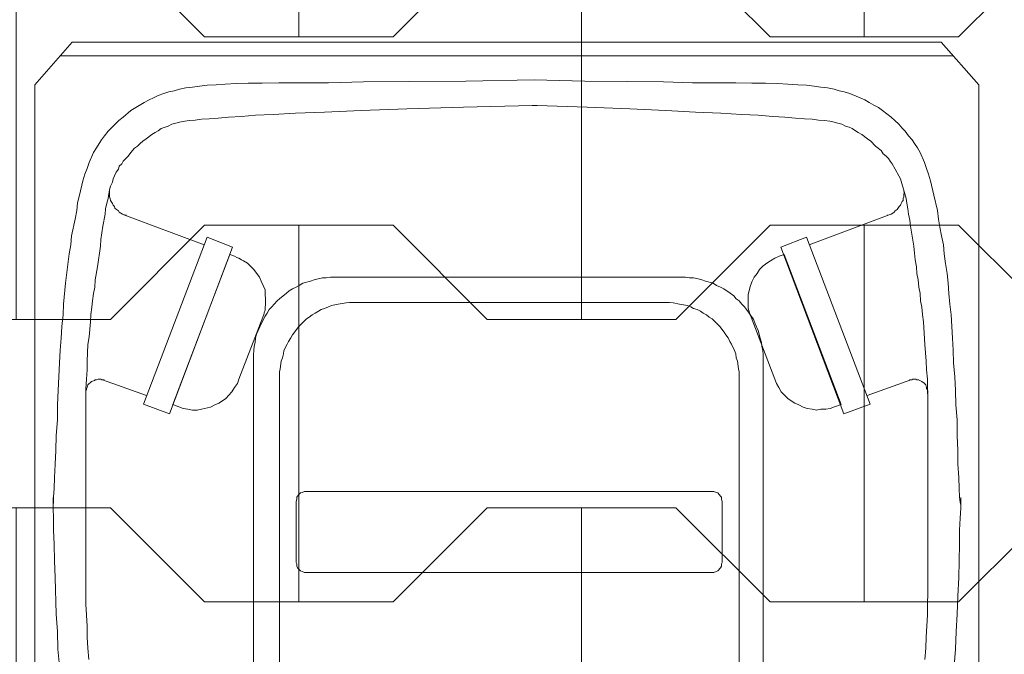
# Model space of a CAD drawing. Header units: inches. Extents: x 1156 to 71303, y -52654 to 51.
# Tile 75 of 151: x 60632 to 60685, y -43960 to -43926. Entities that reach past the tile are written whole.
import ezdxf

# ---------------------------------------------------------------- set-up
doc = ezdxf.new("R2010")
doc.units = ezdxf.units.IN
doc.header["$MEASUREMENT"] = 0
doc.layers.get('0').update_dxf_attribs({"lineweight": 0})
for name, color, linetype, lineweight in [('p--kosz śmietnik', 252, 'Continuous', 0), ('p--szraf trawa', 104, 'Continuous', 0), ('p--szraf-podjazd', 251, 'Continuous', 0)]:
    doc.layers.add(name, color=color, linetype=linetype, lineweight=lineweight)

# ---------------------------------------------------------------- blocks, each defined once
blk = doc.blocks.new('kosz120L-rzut')
at = {"linetype": 'Continuous'}
for points in [[(-23.616, 2.275), (-23.616, 37.426)], [(26.482, 2.275), (26.482, 37.426)], [(-12.172, 16.836), (-12.172, 35.196)], [(14.879, 35.196), (14.879, 16.836)], [(-10.898, 17.723), (-10.898, 34.263)], [(13.491, 34.263), (13.491, 17.723)], [(-22.364, 32.238), (-22.296, 33.126)], [(25.254, 32.238), (25.163, 33.126)], [(-20.795, 32.193), (-20.749, 32.785)], [(23.661, 32.193), (23.616, 32.785)], [(-22.41, 31.306), (-22.364, 32.238)], [(-20.817, 31.601), (-20.795, 32.193)], [(23.707, 31.601), (23.661, 32.193)], [(25.277, 31.306), (25.254, 32.238)], [(-20.886, 30.418), (-20.817, 31.601)], [(23.707, 31.01), (23.707, 31.601)], [(-22.455, 30.373), (-22.41, 31.306)], [(23.775, 29.85), (23.707, 31.01)], [(25.345, 30.373), (25.277, 31.306)], [(-22.501, 29.417), (-22.455, 30.373)], [(-20.886, 29.85), (-20.886, 30.418)], [(25.39, 28.439), (25.345, 30.373)], [(-20.908, 29.258), (-20.886, 29.85)], [(23.775, 18.428), (23.775, 29.85)], [(-22.546, 28.439), (-22.501, 29.417)], [(-20.908, 18.952), (-20.908, 29.258)], [(-22.569, 27.552), (-22.546, 28.439)], [(25.436, 27.552), (25.39, 28.439)], [(-9.988, 27.643), (-9.965, 27.711)], [(-9.965, 27.825), (-9.897, 27.916)], [(-9.965, 27.711), (-9.965, 27.825)], [(-9.897, 27.916), (-9.76, 28.075)], [(-9.76, 28.075), (-9.669, 28.121)], [(-9.669, 28.121), (-9.556, 28.166)], [(-9.556, 28.166), (-9.442, 28.166)], [(-9.442, 28.166), (12.172, 28.166)], [(12.172, 28.166), (12.286, 28.121)], [(12.286, 28.121), (12.377, 28.075)], [(12.377, 28.075), (12.536, 27.916)], [(12.536, 27.916), (12.581, 27.825)], [(12.581, 27.825), (12.581, 27.711)], [(12.581, 27.711), (12.604, 27.643)], [(-22.592, 26.664), (-22.569, 27.552)], [(-9.988, 24.389), (-9.988, 27.643)], [(12.604, 27.643), (12.604, 24.389)], [(25.459, 26.664), (25.436, 27.552)], [(-22.592, 25.914), (-22.592, 26.664)], [(25.481, 25.914), (25.459, 26.664)], [(-22.615, 25.277), (-22.592, 25.914)], [(25.481, 25.277), (25.481, 25.914)], [(-22.66, 24.753), (-22.615, 25.277)], [(25.504, 24.753), (25.481, 25.277)], [(-22.66, 24.185), (-22.66, 24.753)], [(-22.615, 24.458), (-22.66, 24.594)], [(-22.66, 24.594), (-22.66, 24.185)], [(25.481, 24.458), (25.504, 24.594)], [(25.504, 24.185), (25.504, 24.753)], [(25.504, 24.594), (25.504, 24.185)], [(-22.592, 24.162), (-22.615, 24.458)], [(-22.569, 23.707), (-22.592, 24.162)], [(-9.965, 24.276), (-9.988, 24.389)], [(-9.965, 24.162), (-9.965, 24.276)], [(-9.897, 24.116), (-9.965, 24.162)], [(-9.829, 24.025), (-9.897, 24.116)], [(12.536, 24.116), (12.468, 24.025)], [(12.581, 24.162), (12.536, 24.116)], [(12.604, 24.389), (12.581, 24.276)], [(12.581, 24.276), (12.581, 24.162)], [(25.459, 23.707), (25.481, 24.162)], [(25.481, 24.162), (25.481, 24.458)], [(-22.546, 23.115), (-22.569, 23.707)], [(-9.76, 23.934), (-9.829, 24.025)], [(-9.669, 23.912), (-9.76, 23.934)], [(-9.556, 23.866), (-9.669, 23.912)], [(12.172, 23.866), (-9.556, 23.866)], [(12.286, 23.912), (12.172, 23.866)], [(12.377, 23.934), (12.286, 23.912)], [(12.468, 24.025), (12.377, 23.934)], [(25.436, 23.115), (25.459, 23.707)], [(-22.501, 22.41), (-22.546, 23.115)], [(25.39, 22.41), (25.436, 23.115)], [(-22.501, 21.682), (-22.501, 22.41)], [(25.368, 21.682), (25.39, 22.41)], [(-22.455, 20.886), (-22.501, 21.682)], [(25.345, 20.886), (25.368, 21.682)], [(-22.455, 20.067), (-22.455, 20.886)], [(25.277, 20.067), (25.345, 20.886)], [(-22.387, 19.27), (-22.455, 20.067)], [(25.277, 19.27), (25.277, 20.067)], [(-16.449, 19.748), (-17.837, 19.225)], [(-13.105, 10.898), (-16.449, 19.748)], [(-16.313, 19.248), (-15.949, 19.361)], [(-15.949, 19.361), (-15.721, 19.452)], [(-15.949, 19.361), (-15.949, 19.361)], [(-15.721, 19.452), (-15.494, 19.498)], [(-15.494, 19.498), (-15.221, 19.498)], [(-15.221, 19.498), (-14.993, 19.543)], [(-14.993, 19.543), (-14.766, 19.498)], [(-14.766, 19.498), (-14.493, 19.452)], [(-14.493, 19.452), (-14.288, 19.384)], [(-14.288, 19.384), (-14.06, 19.27)], [(15.994, 10.898), (19.339, 19.748)], [(17.154, 19.384), (16.927, 19.27)], [(17.632, 19.498), (17.154, 19.384)], [(17.86, 19.543), (17.632, 19.498)], [(18.11, 19.543), (17.86, 19.543)], [(18.36, 19.498), (18.11, 19.543)], [(18.611, 19.452), (18.36, 19.498)], [(18.838, 19.361), (18.611, 19.452)], [(19.157, 19.248), (18.838, 19.361)], [(18.838, 19.361), (18.838, 19.361)], [(19.339, 19.748), (20.704, 19.225)], [(-22.364, 18.497), (-22.387, 19.27)], [(-20.886, 18.428), (-20.908, 18.952)], [(-17.837, 19.225), (-14.47, 10.352)], [(-13.287, 11.285), (-16.313, 19.248)], [(-14.06, 19.27), (-13.855, 19.179)], [(-13.855, 19.179), (-13.651, 19.043)], [(-13.651, 19.043), (-13.469, 18.929)], [(-13.469, 18.929), (-13.127, 18.565)], [(16.131, 11.285), (19.157, 19.248)], [(16.335, 18.929), (16.176, 18.747)], [(16.517, 19.043), (16.335, 18.929)], [(16.722, 19.179), (16.517, 19.043)], [(16.927, 19.27), (16.722, 19.179)], [(20.704, 19.225), (17.336, 10.352)], [(25.231, 18.497), (25.277, 19.27)], [(-22.342, 17.769), (-22.364, 18.497)], [(-20.908, 18.656), (-20.908, 18.542)], [(-20.908, 18.656), (-20.908, 18.542)], [(-20.908, 18.542), (-20.886, 18.451)], [(-20.908, 18.542), (-20.886, 18.451)], [(-20.886, 18.451), (-20.84, 18.406)], [(-20.886, 18.451), (-20.84, 18.406)], [(-20.886, 17.905), (-20.886, 18.428)], [(-20.84, 18.406), (-20.84, 18.337)], [(-20.84, 18.406), (-20.84, 18.337)], [(-20.84, 18.337), (-20.795, 18.201)], [(-20.84, 18.337), (-20.795, 18.201)], [(-17.678, 18.77), (-19.998, 17.928)], [(-13.127, 18.565), (-12.991, 18.337)], [(-12.991, 18.337), (-12.877, 18.133)], [(15.88, 18.337), (15.721, 18.133)], [(16.017, 18.565), (15.88, 18.337)], [(16.176, 18.747), (16.017, 18.565)], [(20.544, 18.77), (22.888, 17.928)], [(23.661, 18.201), (23.707, 18.337)], [(23.661, 18.201), (23.707, 18.337)], [(23.707, 18.337), (23.73, 18.406)], [(23.707, 18.337), (23.73, 18.406)], [(23.73, 18.451), (23.775, 18.542)], [(23.73, 18.451), (23.775, 18.542)], [(23.73, 18.406), (23.73, 18.451)], [(23.73, 18.406), (23.73, 18.451)], [(23.73, 17.905), (23.775, 18.428)], [(23.775, 18.542), (23.775, 18.656)], [(23.775, 18.542), (23.775, 18.656)], [(25.163, 17.041), (25.231, 18.497)], [(-22.273, 17.041), (-22.342, 17.769)], [(-20.84, 17.405), (-20.886, 17.905)], [(-20.795, 18.201), (-20.704, 18.11)], [(-20.795, 18.201), (-20.704, 18.11)], [(-20.704, 18.11), (-20.59, 18.019)], [(-20.704, 18.11), (-20.59, 18.019)], [(-20.59, 18.019), (-20.408, 17.928)], [(-20.59, 18.019), (-20.408, 17.928)], [(-20.408, 17.928), (-20.317, 17.928)], [(-20.408, 17.928), (-20.317, 17.928)], [(-20.317, 17.928), (-20.271, 17.905)], [(-20.317, 17.928), (-20.271, 17.905)], [(-20.271, 17.905), (-20.089, 17.905)], [(-20.271, 17.905), (-20.089, 17.905)], [(-20.089, 17.905), (-20.067, 17.928)], [(-20.089, 17.905), (-20.067, 17.928)], [(-20.067, 17.928), (-19.953, 17.928)], [(-20.067, 17.928), (-19.953, 17.928)], [(-19.953, 17.928), (-19.907, 17.973)], [(-19.953, 17.928), (-19.907, 17.973)], [(-12.877, 18.133), (-12.786, 17.905)], [(-12.786, 17.905), (-12.786, 17.905)], [(-12.786, 17.905), (-11.535, 14.606)], [(15.653, 17.905), (14.379, 14.606)], [(15.653, 17.905), (15.63, 17.905)], [(15.721, 18.133), (15.653, 17.905)], [(22.774, 17.973), (22.797, 17.928)], [(22.774, 17.973), (22.797, 17.928)], [(22.797, 17.928), (22.933, 17.928)], [(22.797, 17.928), (22.933, 17.928)], [(22.933, 17.928), (22.956, 17.905)], [(22.933, 17.928), (22.956, 17.905)], [(22.956, 17.905), (23.115, 17.905)], [(22.956, 17.905), (23.115, 17.905)], [(23.115, 17.905), (23.206, 17.928)], [(23.115, 17.905), (23.206, 17.928)], [(23.206, 17.928), (23.275, 17.928)], [(23.206, 17.928), (23.275, 17.928)], [(23.275, 17.928), (23.32, 17.973)], [(23.275, 17.928), (23.32, 17.973)], [(23.32, 17.973), (23.479, 18.019)], [(23.32, 17.973), (23.479, 18.019)], [(23.479, 18.019), (23.661, 18.201)], [(23.479, 18.019), (23.661, 18.201)], [(23.707, 17.405), (23.73, 17.905)], [(-20.817, 16.95), (-20.84, 17.405)], [(-10.898, 17.723), (-10.898, 17.518)], [(-10.898, 17.723), (-10.898, 17.518)], [(-10.898, 17.518), (-10.852, 17.359)], [(-10.898, 17.518), (-10.852, 17.359)], [(-10.852, 17.359), (-10.807, 16.95)], [(-10.852, 17.359), (-10.807, 16.95)], [(13.4, 16.95), (13.469, 17.359)], [(13.4, 16.95), (13.469, 17.359)], [(13.469, 17.359), (13.491, 17.518)], [(13.469, 17.359), (13.491, 17.518)], [(13.491, 17.518), (13.491, 17.723)], [(13.491, 17.518), (13.491, 17.723)], [(23.707, 16.95), (23.707, 17.405)], [(-22.251, 16.358), (-22.273, 17.041)], [(-20.749, 16.062), (-20.817, 16.95)], [(-12.172, 16.836), (-12.172, 16.586)], [(-12.172, 16.836), (-12.172, 16.586)], [(-10.807, 16.95), (-10.739, 16.768)], [(-10.807, 16.95), (-10.739, 16.768)], [(-10.739, 16.768), (-10.716, 16.563)], [(-10.739, 16.768), (-10.716, 16.563)], [(13.287, 16.563), (13.332, 16.768)], [(13.287, 16.563), (13.332, 16.768)], [(13.332, 16.768), (13.4, 16.95)], [(13.332, 16.768), (13.4, 16.95)], [(14.879, 16.586), (14.879, 16.836)], [(14.879, 16.586), (14.879, 16.836)], [(23.661, 16.062), (23.707, 16.95)], [(25.14, 16.358), (25.163, 17.041)], [(-22.205, 15.721), (-22.251, 16.358)], [(-12.172, 16.586), (-12.149, 16.381)], [(-12.172, 16.586), (-12.149, 16.381)], [(-12.149, 16.381), (-12.104, 16.153)], [(-12.149, 16.381), (-12.104, 16.153)], [(-10.716, 16.563), (-10.648, 16.381)], [(-10.716, 16.563), (-10.648, 16.381)], [(-10.648, 16.381), (-10.488, 16.04)], [(-10.648, 16.381), (-10.488, 16.04)], [(13.082, 16.04), (13.264, 16.381)], [(13.082, 16.04), (13.264, 16.381)], [(13.264, 16.381), (13.287, 16.563)], [(13.264, 16.381), (13.287, 16.563)], [(14.834, 16.153), (14.857, 16.381)], [(14.834, 16.153), (14.857, 16.381)], [(14.857, 16.381), (14.879, 16.586)], [(14.857, 16.381), (14.879, 16.586)], [(25.072, 15.721), (25.14, 16.358)], [(-22.182, 15.107), (-22.205, 15.721)], [(-20.681, 14.857), (-20.749, 16.062)], [(-12.104, 16.153), (-12.081, 15.949)], [(-12.104, 16.153), (-12.081, 15.949)], [(-12.081, 15.949), (-12.013, 15.721)], [(-12.081, 15.949), (-12.013, 15.721)], [(-12.013, 15.721), (-11.899, 15.312)], [(-12.013, 15.721), (-11.899, 15.312)], [(-10.488, 16.04), (-10.397, 15.903)], [(-10.488, 16.04), (-10.397, 15.903)], [(-10.397, 15.903), (-10.306, 15.698)], [(-10.397, 15.903), (-10.306, 15.698)], [(-10.306, 15.698), (-10.193, 15.539)], [(-10.306, 15.698), (-10.193, 15.539)], [(12.809, 15.539), (12.9, 15.698)], [(12.809, 15.539), (12.9, 15.698)], [(12.9, 15.698), (13.014, 15.903)], [(12.9, 15.698), (13.014, 15.903)], [(13.014, 15.903), (13.082, 16.04)], [(13.014, 15.903), (13.082, 16.04)], [(14.72, 15.516), (14.766, 15.721)], [(14.72, 15.516), (14.766, 15.721)], [(14.766, 15.721), (14.788, 15.949)], [(14.766, 15.721), (14.788, 15.949)], [(14.788, 15.949), (14.834, 16.153)], [(14.788, 15.949), (14.834, 16.153)], [(23.593, 15.653), (23.661, 16.062)], [(25.049, 15.107), (25.072, 15.721)], [(-11.899, 15.312), (-11.74, 14.97)], [(-11.899, 15.312), (-11.74, 14.97)], [(-10.193, 15.539), (-10.102, 15.403)], [(-10.193, 15.539), (-10.102, 15.403)], [(-10.102, 15.403), (-9.874, 15.107)], [(-10.102, 15.403), (-9.874, 15.107)], [(12.468, 15.107), (12.809, 15.539)], [(12.468, 15.107), (12.809, 15.539)], [(14.538, 15.13), (14.629, 15.312)], [(14.538, 15.13), (14.629, 15.312)], [(14.629, 15.312), (14.72, 15.516)], [(14.629, 15.312), (14.72, 15.516)], [(23.525, 14.857), (23.593, 15.653)], [(-22.137, 14.493), (-22.182, 15.107)], [(-20.613, 14.47), (-20.681, 14.857)], [(-11.74, 14.97), (-11.649, 14.72)], [(-11.74, 14.97), (-11.649, 14.72)], [(-11.649, 14.72), (-11.535, 14.561)], [(-11.649, 14.72), (-11.535, 14.561)], [(-9.874, 15.107), (-9.465, 14.697)], [(-9.874, 15.107), (-9.465, 14.697)], [(-9.465, 14.697), (-9.305, 14.606)], [(-9.465, 14.697), (-9.305, 14.606)], [(11.922, 14.606), (12.058, 14.697)], [(11.922, 14.606), (12.058, 14.697)], [(12.058, 14.697), (12.468, 15.107)], [(12.058, 14.697), (12.468, 15.107)], [(14.265, 14.561), (14.47, 14.97)], [(14.265, 14.561), (14.47, 14.97)], [(14.47, 14.97), (14.538, 15.13)], [(14.47, 14.97), (14.538, 15.13)], [(23.502, 14.47), (23.525, 14.857)], [(24.981, 14.493), (25.049, 15.107)], [(-22.069, 13.924), (-22.137, 14.493)], [(-20.59, 14.083), (-20.613, 14.47)], [(-11.535, 14.606), (-11.535, 14.606)], [(-11.535, 14.606), (-11.444, 14.379)], [(-11.535, 14.561), (-11.421, 14.402)], [(-11.535, 14.561), (-11.421, 14.402)], [(-11.444, 14.379), (-11.376, 14.129)], [(-11.421, 14.402), (-11.285, 14.197)], [(-11.421, 14.402), (-11.285, 14.197)], [(-11.376, 14.129), (-11.376, 13.4)], [(-11.285, 14.197), (-11.171, 14.06)], [(-11.285, 14.197), (-11.171, 14.06)], [(-9.305, 14.606), (-9.169, 14.493)], [(-9.305, 14.606), (-9.169, 14.493)], [(-9.169, 14.493), (-8.987, 14.402)], [(-9.169, 14.493), (-8.987, 14.402)], [(-8.987, 14.402), (-8.85, 14.288)], [(-8.987, 14.402), (-8.85, 14.288)], [(-8.85, 14.288), (-8.668, 14.197)], [(-8.85, 14.288), (-8.668, 14.197)], [(-8.668, 14.197), (-8.463, 14.151)], [(-8.668, 14.197), (-8.463, 14.151)], [(-8.463, 14.151), (-8.327, 14.06)], [(-8.463, 14.151), (-8.327, 14.06)], [(10.898, 14.06), (11.103, 14.151)], [(10.898, 14.06), (11.103, 14.151)], [(11.103, 14.151), (11.285, 14.197)], [(11.103, 14.151), (11.285, 14.197)], [(11.285, 14.197), (11.421, 14.288)], [(11.285, 14.197), (11.421, 14.288)], [(11.421, 14.288), (11.603, 14.402)], [(11.421, 14.288), (11.603, 14.402)], [(11.603, 14.402), (11.762, 14.493)], [(11.603, 14.402), (11.762, 14.493)], [(11.762, 14.493), (11.922, 14.606)], [(11.762, 14.493), (11.922, 14.606)], [(13.901, 14.06), (14.038, 14.197)], [(13.901, 14.06), (14.038, 14.197)], [(14.038, 14.197), (14.151, 14.402)], [(14.038, 14.197), (14.151, 14.402)], [(14.151, 14.402), (14.265, 14.561)], [(14.151, 14.402), (14.265, 14.561)], [(14.265, 14.151), (14.242, 13.878)], [(14.311, 14.379), (14.265, 14.242)], [(14.265, 14.242), (14.265, 14.151)], [(14.333, 14.493), (14.311, 14.379)], [(14.379, 14.606), (14.333, 14.493)], [(14.379, 14.606), (14.379, 14.606)], [(23.457, 14.083), (23.502, 14.47)], [(24.958, 13.924), (24.981, 14.493)], [(-22.023, 13.355), (-22.069, 13.924)], [(-20.522, 13.742), (-20.59, 14.083)], [(-20.499, 13.355), (-20.522, 13.742)], [(-11.171, 14.06), (-11.034, 13.924)], [(-11.171, 14.06), (-11.034, 13.924)], [(-11.034, 13.924), (-10.898, 13.742)], [(-11.034, 13.924), (-10.898, 13.742)], [(-10.898, 13.742), (-10.739, 13.628)], [(-10.898, 13.742), (-10.739, 13.628)], [(-10.739, 13.628), (-10.602, 13.469)], [(-10.739, 13.628), (-10.602, 13.469)], [(-8.327, 14.06), (-8.145, 13.992)], [(-8.327, 14.06), (-8.145, 13.992)], [(-8.145, 13.992), (-7.94, 13.947)], [(-8.145, 13.992), (-7.94, 13.947)], [(-7.94, 13.947), (-7.735, 13.924)], [(-7.94, 13.947), (-7.735, 13.924)], [(-7.735, 13.924), (-7.394, 13.855)], [(-7.735, 13.924), (-7.394, 13.855)], [(-7.394, 13.855), (-7.189, 13.833)], [(-7.394, 13.855), (-7.189, 13.833)], [(-7.189, 13.833), (-6.985, 13.833)], [(-7.189, 13.833), (-6.985, 13.833)], [(9.578, 13.833), (-6.985, 13.833)], [(9.578, 13.833), (9.783, 13.833)], [(9.578, 13.833), (9.783, 13.833)], [(9.783, 13.833), (9.965, 13.855)], [(9.783, 13.833), (9.965, 13.855)], [(9.965, 13.855), (10.375, 13.924)], [(9.965, 13.855), (10.375, 13.924)], [(10.375, 13.924), (10.557, 13.947)], [(10.375, 13.924), (10.557, 13.947)], [(10.557, 13.947), (10.739, 13.992)], [(10.557, 13.947), (10.739, 13.992)], [(10.739, 13.992), (10.898, 14.06)], [(10.739, 13.992), (10.898, 14.06)], [(13.127, 13.332), (13.491, 13.628)], [(13.127, 13.332), (13.491, 13.628)], [(13.491, 13.628), (13.628, 13.742)], [(13.491, 13.628), (13.628, 13.742)], [(13.628, 13.742), (13.787, 13.924)], [(13.628, 13.742), (13.787, 13.924)], [(13.787, 13.924), (13.901, 14.06)], [(13.787, 13.924), (13.901, 14.06)], [(14.242, 13.878), (14.242, 13.628)], [(14.242, 13.628), (14.265, 13.4)], [(23.366, 13.355), (23.411, 13.742)], [(23.411, 13.742), (23.457, 14.083)], [(24.844, 12.809), (24.958, 13.924)], [(-21.978, 12.809), (-22.023, 13.355)], [(-20.431, 13.014), (-20.499, 13.355)], [(-11.376, 13.4), (-11.489, 12.923)], [(-10.602, 13.469), (-10.42, 13.332)], [(-10.602, 13.469), (-10.42, 13.332)], [(-10.42, 13.332), (-10.079, 13.105)], [(-10.42, 13.332), (-10.079, 13.105)], [(-10.079, 13.105), (-9.897, 13.014)], [(-10.079, 13.105), (-9.897, 13.014)], [(12.604, 13.014), (12.809, 13.105)], [(12.604, 13.014), (12.809, 13.105)], [(12.809, 13.105), (12.991, 13.218)], [(12.809, 13.105), (12.991, 13.218)], [(12.991, 13.218), (13.127, 13.332)], [(12.991, 13.218), (13.127, 13.332)], [(14.265, 13.4), (14.265, 13.15)], [(14.265, 13.15), (14.356, 12.923)], [(23.297, 13.014), (23.366, 13.355)], [(-21.932, 12.286), (-21.978, 12.809)], [(-20.385, 12.627), (-20.431, 13.014)], [(-20.317, 12.286), (-20.385, 12.627)], [(-11.58, 12.695), (-11.694, 12.49)], [(-11.489, 12.923), (-11.58, 12.695)], [(-9.897, 13.014), (-9.692, 12.923)], [(-9.897, 13.014), (-9.692, 12.923)], [(-9.692, 12.923), (-9.51, 12.809)], [(-9.692, 12.923), (-9.51, 12.809)], [(-9.51, 12.809), (-9.1, 12.695)], [(-9.51, 12.809), (-9.1, 12.695)], [(-9.1, 12.695), (-8.918, 12.627)], [(-9.1, 12.695), (-8.918, 12.627)], [(-8.918, 12.627), (-8.714, 12.581)], [(-8.918, 12.627), (-8.714, 12.581)], [(-8.714, 12.581), (-8.463, 12.513)], [(-8.714, 12.581), (-8.463, 12.513)], [(11.216, 12.513), (11.444, 12.581)], [(11.216, 12.513), (11.444, 12.581)], [(11.444, 12.581), (11.649, 12.627)], [(11.444, 12.581), (11.649, 12.627)], [(11.649, 12.627), (11.853, 12.695)], [(11.649, 12.627), (11.853, 12.695)], [(11.853, 12.695), (12.263, 12.809)], [(11.853, 12.695), (12.263, 12.809)], [(12.263, 12.809), (12.445, 12.923)], [(12.263, 12.809), (12.445, 12.923)], [(12.445, 12.923), (12.604, 13.014)], [(12.445, 12.923), (12.604, 13.014)], [(14.356, 12.923), (14.47, 12.695)], [(14.47, 12.695), (14.561, 12.49)], [(23.161, 11.944), (23.275, 12.627)], [(23.275, 12.627), (23.297, 13.014)], [(24.662, 11.239), (24.844, 12.809)], [(-21.841, 11.762), (-21.932, 12.286)], [(-20.294, 11.944), (-20.317, 12.286)], [(-11.967, 12.081), (-12.149, 11.899)], [(-11.853, 12.286), (-11.967, 12.081)], [(-11.694, 12.49), (-11.853, 12.286)], [(-8.463, 12.513), (-8.259, 12.513)], [(-8.463, 12.513), (-8.259, 12.513)], [(-8.259, 12.513), (-8.054, 12.49)], [(-8.259, 12.513), (-8.054, 12.49)], [(-8.054, 12.49), (-7.826, 12.49)], [(-8.054, 12.49), (-7.826, 12.49)], [(10.579, 12.49), (-7.826, 12.49)], [(10.579, 12.49), (10.784, 12.49)], [(10.579, 12.49), (10.784, 12.49)], [(10.784, 12.49), (11.012, 12.513)], [(10.784, 12.49), (11.012, 12.513)], [(11.012, 12.513), (11.216, 12.513)], [(11.012, 12.513), (11.216, 12.513)], [(14.561, 12.49), (14.857, 12.081)], [(14.857, 12.081), (15.198, 11.74)], [(-21.773, 11.239), (-21.841, 11.762)], [(-20.226, 11.558), (-20.294, 11.944)], [(-20.203, 11.216), (-20.226, 11.558)], [(-12.559, 11.626), (-12.786, 11.467)], [(-12.354, 11.74), (-12.559, 11.626)], [(-12.149, 11.899), (-12.354, 11.74)], [(15.198, 11.74), (15.403, 11.626)], [(15.403, 11.626), (15.516, 11.558)], [(15.516, 11.558), (15.653, 11.467)], [(23.047, 11.216), (23.092, 11.558)], [(23.092, 11.558), (23.161, 11.944)], [(-21.727, 10.761), (-21.773, 11.239)], [(-20.158, 10.83), (-20.203, 11.216)], [(-13.014, 11.376), (-13.287, 11.285)], [(-12.786, 11.467), (-13.014, 11.376)], [(-13.014, 11.376), (-13.014, 11.376)], [(15.653, 11.467), (15.767, 11.444)], [(15.767, 11.444), (15.88, 11.376)], [(15.88, 11.376), (16.131, 11.285)], [(15.88, 11.376), (15.88, 11.376)], [(23.001, 10.83), (23.047, 11.216)], [(24.571, 10.761), (24.662, 11.239)], [(-21.636, 10.284), (-21.727, 10.761)], [(-19.976, 9.783), (-20.158, 10.83)], [(-14.606, 10.761), (-18.861, 9.169)], [(-14.47, 10.352), (-13.105, 10.898)], [(17.336, 10.352), (15.994, 10.898)], [(17.496, 10.761), (21.75, 9.169)], [(22.865, 9.783), (22.979, 10.488)], [(22.979, 10.488), (23.001, 10.83)], [(24.526, 10.284), (24.571, 10.761)], [(-21.545, 9.829), (-21.636, 10.284)], [(24.344, 9.396), (24.526, 10.284)], [(-21.477, 9.396), (-21.545, 9.829)], [(-19.953, 9.465), (-19.976, 9.783)], [(-19.885, 9.146), (-19.953, 9.465)], [(22.751, 9.146), (22.865, 9.783)], [(-21.409, 8.941), (-21.477, 9.396)], [(-21.227, 8.122), (-21.409, 8.941)], [(-19.839, 8.85), (-19.885, 9.146)], [(-19.27, 8.896), (-19.384, 8.736)], [(-19.27, 8.896), (-19.384, 8.736)], [(-19.179, 8.964), (-19.27, 8.896)], [(-19.179, 8.964), (-19.27, 8.896)], [(-19.111, 9.032), (-19.179, 8.964)], [(-19.111, 9.032), (-19.179, 8.964)], [(-19.043, 9.078), (-19.111, 9.032)], [(-19.043, 9.078), (-19.111, 9.032)], [(-18.952, 9.146), (-19.043, 9.078)], [(-18.952, 9.146), (-19.043, 9.078)], [(-18.861, 9.169), (-18.952, 9.146)], [(-18.861, 9.169), (-18.952, 9.146)], [(-18.747, 9.191), (-18.861, 9.169)], [(-18.747, 9.191), (-18.861, 9.169)], [(21.727, 9.169), (21.614, 9.191)], [(21.727, 9.169), (21.614, 9.191)], [(21.818, 9.146), (21.727, 9.169)], [(21.818, 9.146), (21.727, 9.169)], [(22, 9.032), (21.818, 9.146)], [(22, 9.032), (21.818, 9.146)], [(22.046, 8.964), (22, 9.032)], [(22.046, 8.964), (22, 9.032)], [(22.137, 8.896), (22.046, 8.964)], [(22.137, 8.896), (22.046, 8.964)], [(22.228, 8.827), (22.137, 8.896)], [(22.228, 8.827), (22.137, 8.896)], [(22.728, 8.85), (22.751, 9.146)], [(24.207, 8.532), (24.253, 8.941)], [(24.253, 8.941), (24.344, 9.396)], [(-19.794, 8.554), (-19.839, 8.85)], [(-19.748, 8.304), (-19.794, 8.554)], [(-19.543, 8.463), (-19.589, 8.418)], [(-19.543, 8.463), (-19.589, 8.418)], [(-19.589, 8.418), (-19.589, 8.304)], [(-19.589, 8.418), (-19.589, 8.304)], [(-19.498, 8.577), (-19.543, 8.463)], [(-19.498, 8.577), (-19.543, 8.463)], [(-19.452, 8.668), (-19.498, 8.577)], [(-19.452, 8.668), (-19.498, 8.577)], [(-19.384, 8.736), (-19.452, 8.668)], [(-19.384, 8.736), (-19.452, 8.668)], [(22.251, 8.736), (22.228, 8.827)], [(22.251, 8.736), (22.228, 8.827)], [(22.319, 8.668), (22.251, 8.736)], [(22.319, 8.668), (22.251, 8.736)], [(22.364, 8.577), (22.319, 8.668)], [(22.364, 8.577), (22.319, 8.668)], [(22.455, 8.418), (22.364, 8.577)], [(22.455, 8.418), (22.364, 8.577)], [(22.478, 8.304), (22.455, 8.418)], [(22.478, 8.304), (22.455, 8.418)], [(22.592, 8.304), (22.66, 8.554)], [(22.66, 8.554), (22.728, 8.85)], [(24.116, 8.122), (24.207, 8.532)], [(-21.045, 7.371), (-21.227, 8.122)], [(-19.68, 8.054), (-19.748, 8.304)], [(-19.452, 7.258), (-19.68, 8.054)], [(-19.634, 8.099), (-19.657, 7.986)], [(-19.634, 8.099), (-19.657, 7.986)], [(-19.657, 7.986), (-19.657, 7.94)], [(-19.657, 7.986), (-19.657, 7.94)], [(-19.657, 7.94), (-19.634, 7.917)], [(-19.657, 7.94), (-19.634, 7.917)], [(-19.589, 8.304), (-19.634, 8.213)], [(-19.589, 8.304), (-19.634, 8.213)], [(-19.634, 8.213), (-19.634, 8.099)], [(-19.634, 8.213), (-19.634, 8.099)], [(-19.634, 7.917), (-19.634, 7.849)], [(-19.634, 7.917), (-19.634, 7.849)], [(22.455, 7.644), (22.524, 7.849)], [(22.524, 8.213), (22.478, 8.304)], [(22.524, 8.213), (22.478, 8.304)], [(22.524, 7.849), (22.524, 8.213)], [(22.524, 7.849), (22.524, 8.213)], [(22.524, 7.849), (22.546, 8.054)], [(22.546, 8.054), (22.592, 8.304)], [(23.934, 7.371), (24.116, 8.122)], [(-20.931, 7.007), (-21.045, 7.371)], [(22.319, 7.258), (22.364, 7.44)], [(22.364, 7.44), (22.455, 7.644)], [(23.821, 7.007), (23.934, 7.371)], [(-20.84, 6.712), (-20.931, 7.007)], [(-19.361, 7.098), (-19.452, 7.258)], [(-19.179, 6.757), (-19.361, 7.098)], [(22.046, 6.757), (22.16, 6.916)], [(22.16, 6.916), (22.251, 7.098)], [(22.251, 7.098), (22.319, 7.258)], [(23.707, 6.712), (23.821, 7.007)], [(-20.726, 6.393), (-20.84, 6.712)], [(-20.499, 5.87), (-20.726, 6.393)], [(-19.02, 6.461), (-19.179, 6.757)], [(-18.906, 6.325), (-19.02, 6.461)], [(-18.815, 6.188), (-18.906, 6.325)], [(21.523, 6.052), (21.796, 6.325)], [(21.796, 6.325), (21.864, 6.461)], [(21.864, 6.461), (22, 6.598)], [(22, 6.598), (22.046, 6.757)], [(23.366, 5.87), (23.593, 6.393)], [(23.593, 6.393), (23.707, 6.712)], [(-20.362, 5.62), (-20.499, 5.87)], [(-18.702, 6.052), (-18.815, 6.188)], [(-18.542, 5.938), (-18.702, 6.052)], [(-18.428, 5.756), (-18.542, 5.938)], [(-18.133, 5.529), (-18.428, 5.756)], [(21.181, 5.642), (21.295, 5.756)], [(21.295, 5.756), (21.432, 5.938)], [(21.432, 5.938), (21.523, 6.052)], [(23.206, 5.62), (23.366, 5.87)], [(-20.203, 5.392), (-20.362, 5.62)], [(-20.067, 5.187), (-20.203, 5.392)], [(-17.882, 5.256), (-18.133, 5.529)], [(-17.7, 5.142), (-17.882, 5.256)], [(20.567, 5.142), (20.749, 5.256)], [(20.749, 5.256), (20.886, 5.392)], [(20.886, 5.392), (21.022, 5.529)], [(21.022, 5.529), (21.181, 5.642)], [(22.933, 5.187), (23.07, 5.392)], [(23.07, 5.392), (23.206, 5.62)], [(-19.885, 4.983), (-20.067, 5.187)], [(-19.703, 4.732), (-19.885, 4.983)], [(-19.543, 4.573), (-19.703, 4.732)], [(-17.405, 4.914), (-17.7, 5.142)], [(-17.2, 4.801), (-17.405, 4.914)], [(-17.063, 4.71), (-17.2, 4.801)], [(-16.881, 4.596), (-17.063, 4.71)], [(19.771, 4.596), (19.93, 4.71)], [(19.93, 4.71), (20.089, 4.801)], [(20.089, 4.801), (20.271, 4.914)], [(20.271, 4.914), (20.567, 5.142)], [(22.023, 4.163), (22.592, 4.732)], [(22.592, 4.732), (22.774, 4.983)], [(22.774, 4.983), (22.933, 5.187)], [(-19.361, 4.368), (-19.543, 4.573)], [(-19.157, 4.163), (-19.361, 4.368)], [(-16.722, 4.527), (-16.881, 4.596)], [(-16.54, 4.459), (-16.722, 4.527)], [(-16.335, 4.368), (-16.54, 4.459)], [(-16.131, 4.3), (-16.335, 4.368)], [(-15.926, 4.254), (-16.131, 4.3)], [(-15.698, 4.209), (-15.926, 4.254)], [(-15.403, 4.163), (-15.698, 4.209)], [(18.269, 4.163), (18.519, 4.209)], [(18.519, 4.209), (18.793, 4.254)], [(18.793, 4.254), (18.997, 4.3)], [(18.997, 4.3), (19.202, 4.368)], [(19.202, 4.368), (19.407, 4.459)], [(19.407, 4.459), (19.566, 4.527)], [(19.566, 4.527), (19.771, 4.596)], [(-18.952, 3.981), (-19.157, 4.163)], [(-18.497, 3.64), (-18.952, 3.981)], [(-15.107, 4.141), (-15.403, 4.163)], [(-14.766, 4.095), (-15.107, 4.141)], [(-14.356, 4.072), (-14.766, 4.095)], [(-13.878, 4.05), (-14.356, 4.072)], [(-13.309, 3.981), (-13.878, 4.05)], [(-12.672, 3.959), (-13.309, 3.981)], [(-11.899, 3.89), (-12.672, 3.959)], [(-11.012, 3.845), (-11.899, 3.89)], [(-9.92, 3.777), (-11.012, 3.845)], [(-8.577, 3.731), (-9.92, 3.777)], [(-7.007, 3.64), (-8.577, 3.731)], [(9.169, 3.64), (11.103, 3.731)], [(11.103, 3.731), (12.65, 3.777)], [(12.65, 3.777), (13.833, 3.845)], [(13.833, 3.845), (14.766, 3.89)], [(14.766, 3.89), (15.516, 3.959)], [(15.516, 3.959), (16.199, 3.981)], [(16.199, 3.981), (16.745, 4.05)], [(16.745, 4.05), (17.223, 4.072)], [(17.223, 4.072), (17.632, 4.095)], [(17.632, 4.095), (17.973, 4.141)], [(17.973, 4.141), (18.269, 4.163)], [(21.386, 3.64), (21.796, 3.981)], [(21.796, 3.981), (22.023, 4.163)], [(-18.292, 3.481), (-18.497, 3.64)], [(-18.042, 3.344), (-18.292, 3.481)], [(-17.791, 3.208), (-18.042, 3.344)], [(-17.564, 3.071), (-17.791, 3.208)], [(-5.096, 3.549), (-7.007, 3.64)], [(-2.821, 3.458), (-5.096, 3.549)], [(-0.182, 3.367), (-2.821, 3.458)], [(-0.182, 3.367), (0.091, 3.367)], [(0.091, 3.367), (3.731, 3.458)], [(3.731, 3.458), (6.734, 3.549)], [(6.734, 3.549), (9.169, 3.64)], [(20.408, 3.071), (20.681, 3.208)], [(20.681, 3.208), (21.386, 3.64)], [(-16.768, 2.73), (-17.564, 3.071)], [(-16.472, 2.639), (-16.768, 2.73)], [(-16.199, 2.594), (-16.472, 2.639)], [(19.088, 2.594), (19.361, 2.639)], [(19.361, 2.639), (19.634, 2.73)], [(19.634, 2.73), (19.93, 2.844)], [(19.93, 2.844), (20.18, 2.958)], [(20.18, 2.958), (20.408, 3.071)], [(-21.614, 0), (-23.616, 2.275)], [(-15.926, 2.503), (-16.199, 2.594)], [(-15.585, 2.434), (-15.926, 2.503)], [(-15.221, 2.389), (-15.585, 2.434)], [(-14.879, 2.343), (-15.221, 2.389)], [(-14.47, 2.298), (-14.879, 2.343)], [(-14.015, 2.275), (-14.47, 2.298)], [(-13.469, 2.23), (-14.015, 2.275)], [(-12.923, 2.207), (-13.469, 2.23)], [(-12.286, 2.184), (-12.923, 2.207)], [(-11.558, 2.184), (-12.286, 2.184)], [(-10.716, 2.161), (-11.558, 2.184)], [(-9.692, 2.161), (-10.716, 2.161)], [(-8.418, 2.161), (-9.692, 2.161)], [(-6.871, 2.116), (-8.418, 2.161)], [(-4.983, 2.093), (-6.871, 2.116)], [(-2.707, 2.07), (-4.983, 2.093)], [(3.617, 2.07), (6.621, 2.093)], [(6.621, 2.093), (9.032, 2.116)], [(9.032, 2.116), (10.898, 2.161)], [(10.898, 2.161), (13.537, 2.161)], [(13.537, 2.161), (14.424, 2.184)], [(14.424, 2.184), (15.152, 2.184)], [(15.152, 2.184), (15.789, 2.207)], [(15.789, 2.207), (16.381, 2.23)], [(16.381, 2.23), (16.859, 2.275)], [(16.859, 2.275), (17.336, 2.298)], [(17.336, 2.298), (17.746, 2.343)], [(17.746, 2.343), (18.11, 2.389)], [(18.11, 2.389), (18.474, 2.434)], [(18.474, 2.434), (18.793, 2.503)], [(18.793, 2.503), (19.088, 2.594)], [(24.503, 0), (26.482, 2.275)], [(-0.023, 2.002), (-2.707, 2.07)], [(-0.023, 2.002), (3.617, 2.07)], [(-0.023, 0.728), (-22.251, 0.728)], [(0, 0.728), (25.14, 0.728)], [(-0.023, 0), (-21.614, 0)], [(0, 0), (24.503, 0)]]:
    blk.add_lwpolyline(points, dxfattribs=at)

msp = doc.modelspace()

# ---------------------------------------------------------------- hatches: boundary and pattern name
at = {"layer": 'p--szraf trawa'}
h = msp.add_hatch(dxfattribs=at)
h.set_pattern_fill('26-Posypka z piasku', color=256, scale=2000000.0)
h.set_pattern_definition([(10, (800000, 1200000), (637500, 2143300), [0, -2000000]), (12, (1400000, 200000), (171000, 2081000), [0, -2000000]), (-3, (0, -200000), (1103300, 1945000), [0, -3000000]), (-82, (200000, 100000), (2370200, -2494400), [0, -1000000]), (23, (0, -100000), (2197200, 5061000), [0, -1600000]), (58, (-400000, -600000), (2437800, 2014200), [0, -1200000]), (79, (-400000, 600000), (-1499800, 1717700), [0, -600000]), (40, (800000, 1200000), (-519500, 2174900), [0, -2000000]), (92, (1400000, 200000), (-2019700, 529800), [0, -2000000]), (-43, (0, -200000), (2095400, 780700), [0, -3000000]), (-12, (200000, 100000), (3154600, 1374100), [0, -1000000]), (63, (0, -100000), (-1570000, 5289000), [0, -1800000]), (6, (-400000, -600000), (3088100, -680900), [0, -1200000]), (138, (-400000, 600000), (-2244800, -400900), [0, -600000])])
edge = h.paths.add_edge_path()
edge.add_line((62742.869, -44778.783), (62682.177, -41051.307))
edge.add_line((62682.177, -41051.307), (59879.631, -41051.97))
edge.add_line((59879.631, -41051.97), (59939.388, -44778.783))
edge.add_line((59939.388, -44778.783), (60055.424, -44778.783))
edge.add_line((60055.424, -44778.783), (60055.424, -44436.783))
edge.add_line((60055.424, -44436.783), (59955.424, -44436.783))
edge.add_line((59955.424, -44436.783), (59955.424, -44170.783))
edge.add_line((59955.424, -44170.783), (60055.424, -44170.783))
edge.add_line((60055.424, -44170.783), (60055.424, -42728.783))
edge.add_line((60055.424, -42728.783), (60413.424, -42728.783))
edge.add_line((60413.424, -42728.783), (60413.424, -42820.783))
edge.add_line((60413.424, -42820.783), (61516.825, -42820.783))
edge.add_line((61516.825, -42820.783), (61516.825, -42378.783))
edge.add_line((61516.825, -42378.783), (61063.425, -42378.783))
edge.add_line((61063.425, -42378.783), (61063.425, -41594.383))
edge.add_line((61063.425, -41594.383), (62363.425, -41594.383))
edge.add_line((62363.425, -41594.383), (62363.425, -42378.783))
edge.add_line((62363.425, -42378.783), (61910.025, -42378.783))
edge.add_line((61910.025, -42378.783), (61910.025, -42820.783))
edge.add_line((61910.025, -42820.783), (62156.424, -42820.783))
edge.add_line((62156.424, -42820.783), (62156.424, -43178.783))
edge.add_arc((62298.424, -43178.783), 142, 180, 270)
edge.add_line((62298.424, -43320.783), (62331.424, -43320.783))
edge.add_line((62331.424, -43320.783), (62331.424, -43736.783))
edge.add_arc((62303.522, -43881.314), 147.2, 79.07361, 182.12898)
edge.add_line((62156.424, -43886.783), (60877.424, -43886.783))
edge.add_line((60877.424, -43886.783), (60877.325, -43984.783))
edge.add_line((60877.325, -43984.783), (60615.424, -43984.783))
edge.add_line((60615.424, -43984.783), (60615.424, -43886.909))
edge.add_arc((60621.444, -44028.827), 142.045, 92.42905, 181.06893)
edge.add_line((60479.424, -44031.476), (60479.424, -44778.783))
edge.add_line((60479.424, -44778.783), (62742.869, -44778.783))
h = msp.add_hatch(dxfattribs=at)
h.set_pattern_fill('26-Posypka z piasku', color=256, scale=50)
h.set_pattern_definition([(10, (20, 30), (15.937785, 53.581592), [0, -50]), (12, (35, 5), (4.27663, 52.026055), [0, -50]), (-3, (0, -5), (27.582536, 48.623078), [0, -75]), (-82, (5, 2.5), (59.25552, -62.36011), [0, -25]), (23, (0, -2.5), (54.93103, 126.52107), [0, -40]), (58, (-10, -15), (60.945147, 50.355626), [0, -30]), (79, (-10, 15), (-37.494908, 42.943356), [0, -15]), (40, (20, 30), (-12.98827, 54.371912), [0, -50]), (92, (35, 5), (-50.493034, 13.245888), [0, -50]), (-43, (0, -5), (52.38376, 19.517726), [0, -75]), (-12, (5, 2.5), (78.865917, 34.353562), [0, -25]), (63, (0, -2.5), (-39.24657, 132.22975), [0, -45]), (6, (-10, -15), (77.202354, -17.023413), [0, -30]), (138, (-10, 15), (-56.120946, -10.021946), [0, -15])])
edge = h.paths.add_edge_path()
edge.add_line((62742.869, -44778.783), (62682.177, -41051.307))
edge.add_line((62682.177, -41051.307), (59879.631, -41051.97))
edge.add_line((59879.631, -41051.97), (59939.388, -44778.783))
edge.add_line((59939.388, -44778.783), (60055.424, -44778.783))
edge.add_line((60055.424, -44778.783), (60055.424, -44436.783))
edge.add_line((60055.424, -44436.783), (59955.424, -44436.783))
edge.add_line((59955.424, -44436.783), (59955.424, -44170.783))
edge.add_line((59955.424, -44170.783), (60055.424, -44170.783))
edge.add_line((60055.424, -44170.783), (60055.424, -42728.783))
edge.add_line((60055.424, -42728.783), (60413.424, -42728.783))
edge.add_line((60413.424, -42728.783), (60413.424, -42820.783))
edge.add_line((60413.424, -42820.783), (61516.825, -42820.783))
edge.add_line((61516.825, -42820.783), (61516.825, -42378.783))
edge.add_line((61516.825, -42378.783), (61063.425, -42378.783))
edge.add_line((61063.425, -42378.783), (61063.425, -41594.383))
edge.add_line((61063.425, -41594.383), (62363.425, -41594.383))
edge.add_line((62363.425, -41594.383), (62363.425, -42378.783))
edge.add_line((62363.425, -42378.783), (61910.025, -42378.783))
edge.add_line((61910.025, -42378.783), (61910.025, -42820.783))
edge.add_line((61910.025, -42820.783), (62156.424, -42820.783))
edge.add_line((62156.424, -42820.783), (62156.424, -43178.783))
edge.add_arc((62298.424, -43178.783), 142, 180, 270)
edge.add_line((62298.424, -43320.783), (62331.424, -43320.783))
edge.add_line((62331.424, -43320.783), (62331.424, -43736.783))
edge.add_arc((62303.522, -43881.314), 147.2, 79.07361, 182.12898)
edge.add_line((62156.424, -43886.783), (60877.424, -43886.783))
edge.add_line((60877.424, -43886.783), (60877.325, -43984.783))
edge.add_line((60877.325, -43984.783), (60615.424, -43984.783))
edge.add_line((60615.424, -43984.783), (60615.424, -43886.909))
edge.add_arc((60621.444, -44028.827), 142.045, 92.42905, 181.06893)
edge.add_line((60479.424, -44031.476), (60479.424, -44778.783))
edge.add_line((60479.424, -44778.783), (62742.869, -44778.783))
at = {"layer": 'p--szraf-podjazd'}
h = msp.add_hatch(dxfattribs=at)
h.set_pattern_fill('TURFSTNE', color=256, scale=5)
h.set_pattern_definition([(0, (224.56, -2961.97), (0, 120), [15, -25]), (90, (212.06, -2949.47), (-80, 5e-15), [15, -25]), (45, (239.56, -2961.97), (-20.010768, 20.010768), [17.6775, -10.6065]), (45, (232.06, -2954.47), (-20.010768, 20.010768), [17.6775, -10.6065]), (135, (264.56, -2961.97), (20.010768, 20.010768), [17.6775, -10.6065]), (135, (232.06, -2954.47), (20.010768, 20.010768), [17.6775, -10.6065])])
edge = h.paths.add_edge_path()
edge.add_line((62323.424, -43328.783), (62323.424, -43728.783))
edge.add_arc((62301.192, -43879.929), 152.773, 81.6327, 179.56989)
edge.add_line((62148.424, -43878.783), (60621.424, -43878.783))
edge.add_arc((60621.424, -44028.783), 150, 90, 180)
edge.add_line((60471.424, -44028.783), (60471.424, -44778.783))
edge.add_line((60471.424, -44778.783), (60063.424, -44778.783))
edge.add_line((60063.424, -44778.783), (60063.424, -44428.783))
edge.add_line((60063.424, -44428.783), (59963.424, -44428.783))
edge.add_line((59963.424, -44428.783), (59963.424, -44178.783))
edge.add_line((59963.424, -44178.783), (60063.424, -44178.783))
edge.add_line((60063.424, -44178.783), (60063.424, -42731.295))
edge.add_line((60063.424, -42731.295), (60413.424, -42731.295))
edge.add_line((60413.424, -42731.295), (60413.424, -43328.783))
edge.add_line((60413.424, -43328.783), (62323.424, -43328.783))
edge.add_line((62323.424, -43328.783), (62323.424, -43328.783))
h = msp.add_hatch(dxfattribs=at)
h.set_pattern_fill('FINETTA', color=256, scale=5)
h.set_pattern_definition([(0, (207.061, -2961.97), (15, 15), [10, -20]), (0, (222.061, -2956.97), (15, 15), [10, -20]), (90, (212.061, -2961.97), (-15, 15), [20, -10]), (45, (217.061, -2961.97), (-15, 15), [7.071068, -14.1421356]), (135, (207.061, -2961.97), (-15, -15), [7.071068, -14.1421356])])
h.paths.add_polyline_path([(60871.424, -43986.783), (60621.424, -43986.783), (60621.424, -43878.783), (60871.424, -43878.783)])

# ---------------------------------------------------------------- block references
at = {"layer": 'p--kosz śmietnik', "rotation": 180}
msp.add_blockref('kosz120L-rzut', (60659.545, -43927.232), dxfattribs=at)

doc.saveas('drawing.dxf')
